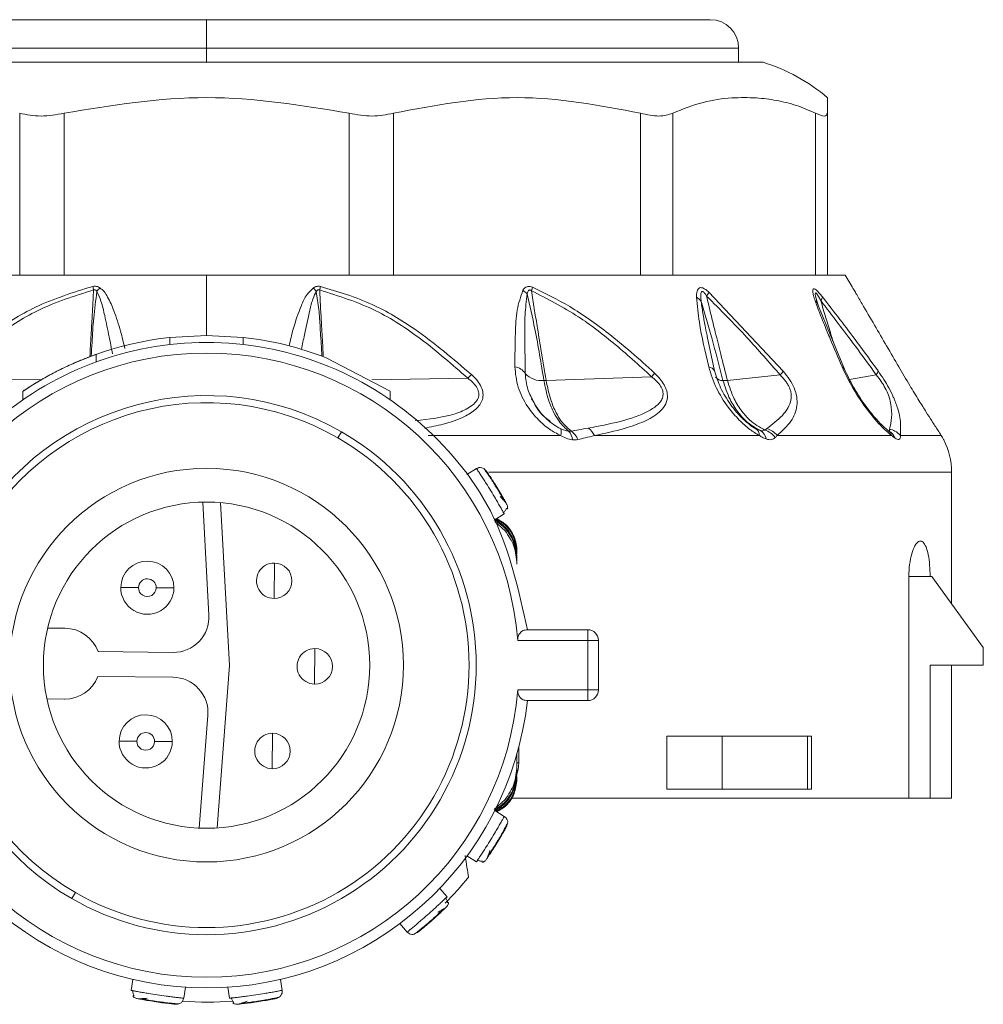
# Model space of a CAD drawing. Header units: millimetres. Extents: x -447 to 1924, y -61 to 422.
# Tile 2 of 57: x -431 to -404, y 153 to 180. Entities that reach past the tile are written whole.
import ezdxf

# ---------------------------------------------------------------- set-up
doc = ezdxf.new("R2010")
doc.units = ezdxf.units.MM

# ---------------------------------------------------------------- blocks, each defined once
blk = doc.blocks.new('Drawing View4')
at = {"color": 7, "linetype": 'Continuous', "lineweight": 18}
for p, q in [((-31.706, 2.201), (-17.506, 2.201)), ((-17.506, 2.201), (-17.506, 1.401)), ((-17.506, 2.201), (-3.306, 2.201)), ((-32.506, 1.401), (-17.506, 1.401)), ((-17.506, 1.001), (-17.506, 1.401)), ((-17.506, 1.401), (-2.506, 1.401)), ((-2.506, 1.001), (-2.506, 1.401)), ((-32.661, 1.001), (-1.816, 1.001)), ((-22.775, -4.999), (-22.775, -0.434)), ((-21.525, -4.999), (-21.525, -0.434)), ((-13.487, -4.999), (-13.487, -0.434)), ((-12.237, -4.999), (-12.237, -0.434)), ((-5.275, -4.999), (-5.275, -0.434)), ((-4.36, -4.999), (-4.36, -0.434)), ((-0.341, -4.999), (-0.341, -0.434)), ((-0.006, -4.999), (-0.006, -0.434)), ((-29.941, -4.999), (-22.559, -4.999)), ((-21.768, -4.999), (-22.559, -4.999)), ((-21.768, -4.999), (-17.506, -4.999)), ((-17.506, -4.999), (-13.244, -4.999)), ((-17.506, -4.999), (-17.506, -6.699)), ((-12.453, -4.999), (-13.244, -4.999)), ((-12.453, -4.999), (-5.071, -4.999)), ((-4.491, -4.999), (-5.071, -4.999)), ((-4.491, -4.999), (-0.23, -4.999)), ((-0.018, -4.999), (-0.23, -4.999)), ((-0.006, -4.999), (0.494, -4.999)), ((0.684, -5.315), (0.494, -4.999)), ((-3.346, -5.486), (-1.249, -7.713)), ((0.479, -7.654), (-0.303, -5.766)), ((-18.541, -6.757), (-17.506, -6.699)), ((-18.541, -6.958), (-18.541, -6.757)), ((-17.506, -6.699), (-16.471, -6.757)), ((-16.471, -6.958), (-16.471, -6.757)), ((-3.187, -7.696), (-3.393, -6.734)), ((-20.62, -7.448), (-20.62, -7.236)), ((-14.131, -7.333), (-12.331, -8.272)), ((-22.167, -7.951), (-24.868, -7.906)), ((-12.845, -7.951), (-10.143, -7.906)), ((-7.936, -7.973), (-4.961, -7.865)), ((-2.825, -7.968), (-1.337, -7.817)), ((0.622, -7.94), (1.371, -7.811)), ((-22.69, -8.52), (-22.69, -8.278)), ((-12.331, -8.513), (-12.331, -8.272)), ((-13.706, -9.417), (-13.806, -9.59)), ((-2.022, -9.333), (-2.16, -9.247)), ((-1.969, -9.36), (-1.979, -9.364)), ((1.776, -9.427), (1.716, -9.389)), ((-7.529, -9.524), (-11.255, -9.524)), ((-1.921, -9.524), (-6.569, -9.524)), ((1.806, -9.524), (-1.426, -9.524)), ((3.205, -9.524), (2.056, -9.524)), ((3.278, -9.649), (3.27, -9.633)), ((-9.897, -10.456), (-10.165, -10.621)), ((-9.687, -10.458), (-9.688, -10.456)), ((3.494, -10.553), (-9.553, -10.553)), ((3.494, -14.263), (3.494, -10.553)), ((-17.44, -14.585), (-17.614, -11.4)), ((-17.112, -11.416), (-16.862, -16.006)), ((-9.381, -11.9), (-9.113, -11.735)), ((-9.089, -12.209), (-9.382, -11.944)), ((-8.756, -12.784), (-8.756, -12.858)), ((-8.756, -12.969), (-8.756, -13.043)), ((-8.756, -13.043), (-8.756, -13.154)), ((-15.604, -14.119), (-15.593, -13.119)), ((2.293, -13.499), (2.293, -19.749)), ((2.293, -13.499), (2.89, -13.499)), ((2.94, -13.499), (2.89, -13.499)), ((4.39, -15.499), (2.94, -13.499)), ((-21.985, -14.952), (-21.495, -14.957)), ((-8.461, -14.999), (-6.761, -14.999)), ((-6.761, -14.999), (-6.761, -15.299)), ((-14.461, -16.531), (-14.451, -15.531)), ((-8.734, -15.299), (-6.761, -15.299)), ((-6.761, -16.699), (-6.761, -15.299)), ((-6.761, -15.299), (-6.461, -15.299)), ((-6.461, -16.699), (-6.461, -15.299)), ((4.39, -15.999), (4.39, -15.499)), ((-20.565, -15.617), (-18.449, -15.639)), ((-16.862, -16.006), (-17.209, -20.589)), ((4.39, -15.999), (2.89, -15.999)), ((2.89, -19.749), (2.89, -15.999)), ((3.494, -19.749), (3.494, -15.999)), ((-18.456, -16.339), (-20.573, -16.317)), ((-6.761, -16.699), (-8.734, -16.699)), ((-6.761, -16.699), (-6.761, -16.999)), ((-6.461, -16.699), (-6.761, -16.699)), ((-21.516, -16.957), (-22.006, -16.952)), ((-6.761, -16.999), (-8.461, -16.999)), ((-17.711, -20.594), (-17.47, -17.414)), ((-15.654, -18.919), (-15.644, -17.919)), ((-4.53, -17.999), (-4.53, -19.499)), ((-4.53, -17.999), (-2.967, -17.999)), ((-2.967, -17.999), (-2.967, -19.499)), ((-0.57, -17.999), (-2.967, -17.999)), ((-0.57, -19.499), (-0.57, -17.999)), ((-0.57, -17.999), (-0.455, -17.999)), ((-0.455, -19.499), (-0.455, -17.999)), ((-8.706, -18.749), (-8.706, -18.316)), ((-8.756, -18.844), (-8.756, -18.498)), ((-8.756, -18.498), (-8.756, -18.955)), ((-8.756, -18.749), (-8.706, -18.749)), ((-8.756, -19.029), (-8.756, -18.955)), ((-8.756, -19.214), (-8.756, -19.14)), ((-4.53, -19.499), (-2.967, -19.499)), ((-0.57, -19.499), (-2.967, -19.499)), ((-0.455, -19.499), (-0.57, -19.499)), ((-9.397, -20.069), (-9.084, -19.784)), ((-8.88, -19.749), (2.293, -19.749)), ((2.293, -19.749), (2.89, -19.749)), ((2.89, -19.749), (3.494, -19.749)), ((-9.113, -20.263), (-9.381, -20.098)), ((-9.019, -20.451), (-9.018, -20.448)), ((-10.165, -21.377), (-9.897, -21.542)), ((-21.306, -22.581), (-21.206, -22.408)), ((-10.726, -22.53), (-10.935, -22.294)), ((-12.058, -23.288), (-11.85, -23.524)), ((-19.588, -24.858), (-19.635, -25.169)), ((-15.377, -25.169), (-15.424, -24.858)), ((-18.151, -25.391), (-18.105, -25.079)), ((-16.907, -25.079), (-16.861, -25.391)), ((-15.461, -25.362), (-15.458, -25.361)), ((-18.287, -25.55), (-18.285, -25.551))]:
    blk.add_line(p, q, dxfattribs=at)
at = {"color": 7, "linetype": 'Continuous', "lineweight": 18, "flags": 128}
for points in [[(-0.277, -5.821), (-0.34, -5.596), (-0.349, -5.537), (-0.344, -5.501), (-0.338, -5.498), (-0.328, -5.502), (-0.317, -5.512), (-0.303, -5.529), (-0.255, -5.604), (-0.191, -5.721), (-0.191, -5.721)], [(-3.186, -7.697), (-3.178, -7.716), (-3.175, -7.725)], [(-19.426, -13.812), (-19.524, -13.811), (-19.617, -13.81), (-19.704, -13.809), (-19.78, -13.808), (-19.842, -13.807), (-19.888, -13.807), (-19.916, -13.806), (-19.926, -13.806)], [(-18.926, -13.817), (-18.828, -13.818), (-18.735, -13.819), (-18.648, -13.82), (-18.572, -13.821), (-18.51, -13.821), (-18.464, -13.822), (-18.436, -13.822), (-18.426, -13.822)], [(-19.472, -18.145), (-19.569, -18.144), (-19.663, -18.143), (-19.749, -18.142), (-19.825, -18.142), (-19.887, -18.141), (-19.934, -18.141), (-19.962, -18.14), (-19.972, -18.14)], [(-18.972, -18.151), (-18.874, -18.152), (-18.78, -18.153), (-18.694, -18.154), (-18.618, -18.154), (-18.556, -18.155), (-18.51, -18.156), (-18.481, -18.156), (-18.472, -18.156)], [(-8.759, -19.07), (-8.725, -18.944), (-8.706, -18.749)]]:
    blk.add_lwpolyline(points, dxfattribs=at)
at = {"color": 7, "linetype": 'Continuous', "lineweight": 18}
for radius in [5.55, 4.6]:
    blk.add_circle((-17.506, -15.999), radius, dxfattribs=at)
for centre, radius, start, end in [((-3.306, 1.401), 0.8, 0, 90), ((-3.343, -3.917), 5.15, 49.5183, 72.7451), ((-13.114, -3.919), 7.726, 190.4457, 191.199), ((-19.711, -6.096), 1.091, 137.4852, 144.4164), ((-15.301, -6.096), 1.091, 35.5839, 42.5146), ((-21.898, -3.918), 7.728, 348.8011, 349.5542), ((-9.002, -6.014), 0.716, 42.1041, 54.997), ((-9.512, -5.09), 1.218, 343.2269, 348.1023), ((-4.074, -5.114), 0.817, 324.312, 332.9367), ((-3.873, -5.962), 0.381, 35.3627, 62.4573), ((-0.449, -5.883), 0.183, 9.6755, 56.8985), ((-0.417, -5.564), 0.276, 325.3525, 350.0463), ((-17.506, -15.999), 9.3, 96.392, 123.8803), ((-17.506, -15.999), 9.3, 68.7239, 83.6126), ((-17.506, -15.999), 8.8, 4.5625, 175.4375), ((-8.868, -7.995), 0.41, 32.3293, 82.7621), ((-7.443, -5.684), 3.304, 318.6958, 320.9747), ((-3.394, -7.833), 0.248, 33.0284, 79.616), ((-2.039, -7.145), 0.972, 316.2502, 324.2975), ((0.375, -7.694), 0.111, 21.7224, 71.6903), ((1.183, -7.652), 0.246, 319.7706, 348.2769), ((-8.347, -9.712), 2.547, 131.5813, 134.8588), ((-8.064, -7.355), 0.622, 222.5894, 276.1157), ((-2.963, -7.725), 0.247, 217.6379, 273.5303), ((-17.506, -15.999), 7.6, 60, 240), ((-17.506, -15.999), 7.4, 60, 240), ((-17.506, -15.999), 7.6, 240, 60), ((-7.8, -9.417), 0.292, 338.5722, 16.7228), ((-7.58, -9.675), 0.392, 4.5888, 44.8043), ((-7.491, -9.794), 0.476, 19.1614, 56.6876), ((-7, -9.72), 0.473, 24.4313, 58.458), ((-2.123, -9.509), 0.203, 355.746, 60.047), ((-2.058, -9.673), 0.33, 9.2768, 60.3932), ((-1.932, -9.907), 0.56, 35.462, 73.3226), ((-1.869, -9.868), 0.562, 37.8002, 73.6245), ((1.523, -9.615), 0.298, 17.8912, 49.3711), ((1.552, -9.726), 0.373, 19.884, 63.1716), ((-17.506, -15.999), 7.4, 240, 60), ((1.494, -10.553), 2, 0, 26.8824), ((-19.176, -13.814), 0.75, 359.3969, 179.3969), ((-15.599, -13.619), 0.5, 89.3969, 269.3969), ((-15.599, -13.619), 0.5, 269.3969, 89.3969), ((-19.176, -13.814), 0.25, 359.3969, 179.3969), ((-19.176, -13.814), 0.75, 179.3969, 359.3969), ((-19.176, -13.814), 0.25, 179.3969, 359.3969), ((-18.439, -14.639), 1, 269.3969, 3.1252), ((-21.506, -15.957), 1, 19.8842, 89.3969), ((-6.761, -15.299), 0.3, 0, 90), ((-14.456, -16.031), 0.5, 89.3969, 269.3969), ((-14.456, -16.031), 0.5, 269.3969, 89.3969), ((-21.506, -15.957), 1, 269.3969, 338.9096), ((-18.467, -17.339), 1, 355.6686, 89.3969), ((-17.506, -15.999), 8.8, 184.5625, 355.4375), ((-6.761, -16.699), 0.3, 270, 0), ((-17.506, -15.999), 9.1, 186.309, 353.691), ((-19.222, -18.148), 0.75, 359.3969, 179.3969), ((-19.222, -18.148), 0.25, 359.3969, 179.3969), ((-15.649, -18.419), 0.5, 89.3969, 269.3969), ((-15.649, -18.419), 0.5, 269.3969, 89.3969), ((-19.222, -18.148), 0.75, 179.3969, 359.3969), ((-19.222, -18.148), 0.25, 179.3969, 359.3969), ((-17.506, -15.999), 9.5, 315.0528, 320.9984), ((-17.506, -15.999), 9.5, 265.9818, 274.3584)]:
    blk.add_arc(centre, radius, start, end, dxfattribs=at)
for points, knots in [([(-13.487, -0.434), (-14.826, -0.214), (-17.506, 0.224), (-20.185, -0.214), (-21.525, -0.434)], [0, 0, 0, 0, 0.499933, 1, 1, 1, 1]), ([(-5.275, -0.434), (-6.434, -0.214), (-8.755, 0.224), (-11.075, -0.214), (-12.237, -0.434)], [0, 0, 0, 0, 0.499632, 1, 1, 1, 1]), ([(-0.341, -0.434), (-0.52, -0.356), (-0.883, -0.199), (-1.44, -0.067), (-2.047, 0.01), (-2.737, 0.007), (-3.527, -0.097), (-4.076, -0.319), (-4.36, -0.434)], [0, 0, 0, 0, 0.135419, 0.274991, 0.415244, 0.585607, 0.785782, 1, 1, 1, 1]), ([(-0.006, -0.007), (-0.006, -0.005), (-0.006, 0.002), (-0.006, -0.101), (-0.006, -0.32), (-0.006, -0.434)], [0, 0, 0, 0, 0.171076, 0.571477, 1, 1, 1, 1]), ([(-24.975, -7.807), (-24.514, -7.413), (-23.689, -6.707), (-22.277, -5.801), (-21.263, -5.489), (-20.713, -5.319)], [0, 0, 0, 0, 0.366467, 0.656613, 1, 1, 1, 1]), ([(-24.868, -7.906), (-24.417, -7.513), (-23.608, -6.809), (-22.226, -5.903), (-21.232, -5.589), (-20.694, -5.419)], [0, 0, 0, 0, 0.368099, 0.658336, 1, 1, 1, 1]), ([(-20.797, -7.301), (-20.785, -7.097), (-20.763, -6.718), (-20.734, -6.188), (-20.71, -5.765), (-20.698, -5.517), (-20.694, -5.419)], [0, 0, 0, 0, 0.324998, 0.604377, 0.844633, 1, 1, 1, 1]), ([(-20.758, -7.286), (-20.75, -7.159), (-20.728, -6.802), (-20.696, -6.193), (-20.632, -5.712), (-20.598, -5.461)], [0, 0, 0, 0, 0.20978, 0.587187, 1, 1, 1, 1]), ([(-20.713, -5.319), (-20.697, -5.317), (-20.662, -5.312), (-20.591, -5.318), (-20.545, -5.343), (-20.515, -5.359)], [0, 0, 0, 0, 0.222827, 0.488483, 1, 1, 1, 1]), ([(-20.694, -5.419), (-20.689, -5.417), (-20.678, -5.414), (-20.661, -5.413), (-20.64, -5.42), (-20.618, -5.436), (-20.605, -5.452), (-20.598, -5.461)], [0, 0, 0, 0, 0.132574, 0.271467, 0.437835, 0.686828, 1, 1, 1, 1]), ([(-20.598, -5.461), (-20.557, -5.552), (-20.458, -5.772), (-20.366, -6.208), (-20.256, -6.701), (-20.19, -7.059), (-20.161, -7.217)], [0, 0, 0, 0, 0.162514, 0.393457, 0.730011, 1, 1, 1, 1]), ([(-20.515, -5.359), (-20.474, -5.393), (-20.384, -5.469), (-20.249, -5.689), (-20.089, -6.06), (-19.934, -6.548), (-19.849, -6.907), (-19.81, -7.07)], [0, 0, 0, 0, 0.082219, 0.179526, 0.407873, 0.730876, 1, 1, 1, 1]), ([(-15.182, -6.996), (-15.145, -6.838), (-15.053, -6.452), (-14.885, -5.97), (-14.71, -5.565), (-14.56, -5.42), (-14.496, -5.359)], [0, 0, 0, 0, 0.271172, 0.663185, 0.858681, 1, 1, 1, 1]), ([(-14.827, -7.095), (-14.802, -6.957), (-14.733, -6.59), (-14.625, -6.112), (-14.528, -5.697), (-14.446, -5.528), (-14.413, -5.461)], [0, 0, 0, 0, 0.251722, 0.67041, 0.870782, 1, 1, 1, 1]), ([(-14.496, -5.359), (-14.465, -5.342), (-14.421, -5.319), (-14.35, -5.312), (-14.317, -5.317), (-14.299, -5.319)], [0, 0, 0, 0, 0.527893, 0.749645, 1, 1, 1, 1]), ([(-14.413, -5.461), (-14.406, -5.452), (-14.394, -5.436), (-14.372, -5.42), (-14.352, -5.414), (-14.335, -5.413), (-14.324, -5.417), (-14.318, -5.419)], [0, 0, 0, 0, 0.312066, 0.577689, 0.709478, 0.846396, 1, 1, 1, 1]), ([(-14.413, -5.461), (-14.387, -5.63), (-14.334, -5.969), (-14.304, -6.511), (-14.274, -6.951), (-14.257, -7.22), (-14.253, -7.287)], [0, 0, 0, 0, 0.2774802, 0.5571743, 0.8903511, 1, 1, 1, 1]), ([(-14.318, -5.419), (-13.779, -5.59), (-12.762, -5.912), (-11.383, -6.824), (-10.577, -7.528), (-10.143, -7.906)], [0, 0, 0, 0, 0.342559, 0.646235, 1, 1, 1, 1]), ([(-14.318, -5.419), (-14.309, -5.603), (-14.292, -5.942), (-14.261, -6.488), (-14.236, -6.932), (-14.22, -7.221), (-14.215, -7.301)], [0, 0, 0, 0, 0.292224, 0.54043, 0.87134, 1, 1, 1, 1]), ([(-14.299, -5.319), (-13.804, -5.467), (-12.862, -5.749), (-11.428, -6.623), (-10.557, -7.364), (-10.037, -7.807)], [0, 0, 0, 0, 0.308412, 0.587789, 1, 1, 1, 1]), ([(-8.817, -7.588), (-8.813, -7.27), (-8.807, -6.732), (-8.778, -5.99), (-8.652, -5.611), (-8.591, -5.427)], [0, 0, 0, 0, 0.427707, 0.722359, 1, 1, 1, 1]), ([(-8.591, -5.427), (-8.574, -5.403), (-8.542, -5.361), (-8.484, -5.328), (-8.43, -5.318), (-8.378, -5.32), (-8.34, -5.334), (-8.32, -5.341)], [0, 0, 0, 0, 0.303841, 0.543349, 0.671179, 0.821746, 1, 1, 1, 1]), ([(-8.522, -7.776), (-8.527, -7.449), (-8.535, -6.9), (-8.539, -6.146), (-8.493, -5.73), (-8.47, -5.533)], [0, 0, 0, 0, 0.4373839, 0.7346037, 1, 1, 1, 1]), ([(-8.47, -5.533), (-8.465, -5.512), (-8.456, -5.476), (-8.434, -5.44), (-8.413, -5.424), (-8.397, -5.419), (-8.38, -5.421), (-8.362, -5.429), (-8.351, -5.437), (-8.345, -5.442)], [0, 0, 0, 0, 0.336697, 0.565233, 0.658713, 0.752306, 0.821694, 0.902667, 1, 1, 1, 1]), ([(-8.47, -5.533), (-8.394, -5.863), (-8.205, -6.677), (-8.075, -7.49), (-7.998, -7.973)], [0, 0, 0, 0, 0.404874, 1, 1, 1, 1]), ([(-8.345, -5.442), (-8.32, -5.61), (-8.27, -5.939), (-8.18, -6.488), (-8.07, -7.163), (-7.985, -7.678), (-7.936, -7.973)], [0, 0, 0, 0, 0.1994012, 0.3895888, 0.6507497, 1, 1, 1, 1]), ([(-8.345, -5.442), (-7.898, -5.672), (-7.097, -6.085), (-5.981, -6.937), (-5.322, -7.537), (-4.961, -7.865)], [0, 0, 0, 0, 0.364986, 0.653176, 1, 1, 1, 1]), ([(-8.32, -5.341), (-7.965, -5.514), (-7.217, -5.879), (-6.305, -6.538), (-5.516, -7.18), (-5.094, -7.566), (-4.877, -7.765)], [0, 0, 0, 0, 0.283427, 0.598157, 0.79281, 1, 1, 1, 1]), ([(-3.697, -5.624), (-3.696, -5.583), (-3.694, -5.51), (-3.672, -5.425), (-3.636, -5.373), (-3.586, -5.349), (-3.517, -5.359), (-3.431, -5.409), (-3.375, -5.459), (-3.346, -5.486)], [0, 0, 0, 0, 0.202674, 0.363901, 0.493169, 0.594446, 0.716905, 0.852714, 1, 1, 1, 1]), ([(-3.562, -5.741), (-3.567, -5.696), (-3.576, -5.619), (-3.574, -5.527), (-3.56, -5.476), (-3.538, -5.461), (-3.522, -5.463), (-3.503, -5.471), (-3.48, -5.492), (-3.447, -5.533), (-3.425, -5.568), (-3.41, -5.591)], [0, 0, 0, 0, 0.274116, 0.463194, 0.592982, 0.653123, 0.685144, 0.720858, 0.783468, 0.856593, 1, 1, 1, 1]), ([(-0.349, -5.729), (-0.366, -5.677), (-0.397, -5.583), (-0.421, -5.467), (-0.418, -5.395), (-0.381, -5.377), (-0.318, -5.417), (-0.236, -5.5), (-0.178, -5.573), (-0.146, -5.612)], [0, 0, 0, 0, 0.195281, 0.351729, 0.494735, 0.605844, 0.71819, 0.84666, 1, 1, 1, 1]), ([(0.684, -5.315), (0.684, -5.315), (0.684, -5.316), (0.731, -5.395), (0.828, -5.561), (1.027, -5.902), (1.43, -6.592), (1.78, -7.195), (2.009, -7.588)], [0, 0, 0, 0, 0.01856, 0.08035, 0.139672, 0.271094, 0.523902, 1, 1, 1, 1]), ([(-3.349, -7.588), (-3.45, -7.164), (-3.61, -6.49), (-3.673, -5.858), (-3.697, -5.624)], [0, 0, 0, 0, 0.629625, 1, 1, 1, 1]), ([(-3.562, -5.741), (-3.461, -6.085), (-3.242, -6.831), (-3.051, -7.572), (-2.948, -7.971)], [0, 0, 0, 0, 0.460533, 1, 1, 1, 1]), ([(-3.383, -6.781), (-3.403, -6.681), (-3.447, -6.461), (-3.511, -6.114), (-3.545, -5.868), (-3.562, -5.741)], [0, 0, 0, 0, 0.287712, 0.634105, 1, 1, 1, 1]), ([(-3.41, -5.591), (-3.371, -5.76), (-3.292, -6.101), (-3.156, -6.647), (-3, -7.27), (-2.886, -7.722), (-2.825, -7.968)], [0, 0, 0, 0, 0.2134593, 0.4293792, 0.6901911, 1, 1, 1, 1]), ([(-3.41, -5.591), (-3.026, -5.976), (-2.313, -6.692), (-1.645, -7.462), (-1.337, -7.817)], [0, 0, 0, 0, 0.53826, 1, 1, 1, 1]), ([(0.41, -7.588), (0.296, -7.322), (0.125, -6.925), (-0.083, -6.422), (-0.227, -6.064), (-0.307, -5.843), (-0.349, -5.729)], [0, 0, 0, 0, 0.420929, 0.628617, 0.808166, 1, 1, 1, 1]), ([(-0.282, -5.807), (-0.288, -5.787), (-0.3, -5.749), (-0.31, -5.714), (-0.314, -5.697)], [0, 0, 0, 0, 0.5132869, 1, 1, 1, 1]), ([(-0.282, -5.807), (-0.288, -5.787), (-0.3, -5.749), (-0.31, -5.714), (-0.314, -5.697)], [0, 0, 0, 0, 0.513285, 1, 1, 1, 1]), ([(-0.191, -5.721), (0.136, -6.147), (0.664, -6.833), (1.176, -7.542), (1.371, -7.811)], [0, 0, 0, 0, 0.619883, 1, 1, 1, 1]), ([(-0.191, -5.721), (-0.144, -5.882), (-0.05, -6.202), (0.068, -6.586), (0.137, -6.811), (0.157, -6.876)], [0, 0, 0, 0, 0.416733, 0.829511, 1, 1, 1, 1]), ([(-0.146, -5.612), (0.183, -6.037), (0.714, -6.723), (1.229, -7.433), (1.424, -7.702)], [0, 0, 0, 0, 0.620107, 1, 1, 1, 1]), ([(-22.69, -8.278), (-22.686, -8.275), (-22.678, -8.27), (-22.593, -8.213), (-22.401, -8.089), (-22.072, -7.893), (-21.681, -7.684), (-21.277, -7.494), (-20.979, -7.371), (-20.799, -7.301), (-20.698, -7.264), (-20.632, -7.24), (-20.624, -7.237), (-20.62, -7.236)], [0, 0, 0, 0, 0.060058, 0.121373, 0.242824, 0.369606, 0.499838, 0.629592, 0.754948, 0.816741, 0.877799, 0.939002, 1, 1, 1, 1]), ([(-7.529, -9.524), (-7.633, -9.469), (-7.858, -9.352), (-8.176, -9.071), (-8.497, -8.674), (-8.759, -8.157), (-8.797, -7.779), (-8.817, -7.588)], [0, 0, 0, 0, 0.137707, 0.297654, 0.485766, 0.740451, 1, 1, 1, 1]), ([(-4.877, -7.765), (-4.823, -7.818), (-4.72, -7.921), (-4.6, -8.094), (-4.525, -8.273), (-4.494, -8.583), (-4.729, -8.895), (-5.176, -9.143), (-5.788, -9.357), (-6.282, -9.462), (-6.569, -9.524)], [0, 0, 0, 0, 0.054232, 0.103303, 0.150337, 0.200897, 0.369635, 0.542742, 0.734318, 1, 1, 1, 1]), ([(-1.921, -9.524), (-2.012, -9.47), (-2.207, -9.354), (-2.511, -9.077), (-2.844, -8.688), (-3.169, -8.17), (-3.288, -7.787), (-3.349, -7.588)], [0, 0, 0, 0, 0.136663, 0.294577, 0.479617, 0.72985, 1, 1, 1, 1]), ([(-1.961, -9.377), (-2.032, -9.334), (-2.175, -9.246), (-2.448, -9.006), (-2.751, -8.653), (-3.037, -8.178), (-3.137, -7.857), (-3.187, -7.696)], [0, 0, 0, 0, 0.121266, 0.245154, 0.495302, 0.747134, 1, 1, 1, 1]), ([(-1.249, -7.713), (-1.187, -7.789), (-1.067, -7.937), (-0.93, -8.193), (-0.856, -8.45), (-0.854, -8.795), (-1.031, -9.172), (-1.284, -9.397), (-1.426, -9.524)], [0, 0, 0, 0, 0.0942, 0.182499, 0.278775, 0.389657, 0.657979, 1, 1, 1, 1]), ([(1.806, -9.524), (1.702, -9.435), (1.467, -9.236), (1.059, -8.733), (0.677, -8.153), (0.493, -7.764), (0.41, -7.588)], [0, 0, 0, 0, 0.2091723, 0.4692564, 0.7606952, 1, 1, 1, 1]), ([(1.735, -9.405), (1.679, -9.359), (1.565, -9.267), (1.326, -9.017), (1.034, -8.65), (0.716, -8.156), (0.558, -7.821), (0.478, -7.653)], [0, 0, 0, 0, 0.122649, 0.246669, 0.495921, 0.746921, 1, 1, 1, 1]), ([(1.424, -7.702), (1.479, -7.781), (1.586, -7.934), (1.736, -8.191), (1.842, -8.4), (1.882, -8.509), (1.895, -8.543)], [0, 0, 0, 0, 0.283852, 0.558242, 0.860394, 1, 1, 1, 1]), ([(2.009, -7.588), (2.111, -7.763), (2.297, -8.079), (2.563, -8.515), (2.772, -8.85), (2.953, -9.133), (3.103, -9.367), (3.174, -9.476), (3.205, -9.524)], [0, 0, 0, 0, 0.237372, 0.431825, 0.589432, 0.718601, 0.877817, 1, 1, 1, 1]), ([(-10.143, -7.906), (-10.087, -7.952), (-9.984, -8.035), (-9.872, -8.182), (-9.82, -8.334), (-9.846, -8.483), (-9.942, -8.617), (-10.154, -8.776), (-10.684, -9.005), (-11.237, -9.063), (-11.625, -9.104)], [0, 0, 0, 0, 0.074945, 0.137868, 0.196171, 0.254679, 0.322607, 0.404654, 0.581372, 1, 1, 1, 1]), ([(-10.037, -7.807), (-9.979, -7.863), (-9.87, -7.971), (-9.755, -8.153), (-9.702, -8.338), (-9.728, -8.57), (-9.912, -8.806), (-10.296, -9.034), (-10.788, -9.206), (-11.184, -9.282), (-11.361, -9.316)], [0, 0, 0, 0, 0.079847, 0.151021, 0.21754, 0.287407, 0.422485, 0.572903, 0.809096, 1, 1, 1, 1]), ([(-8.272, -8.601), (-8.339, -8.477), (-8.484, -8.207), (-8.509, -7.927), (-8.522, -7.776)], [0, 0, 0, 0, 0.460908, 1, 1, 1, 1]), ([(-7.998, -7.973), (-7.958, -8.163), (-7.887, -8.497), (-7.728, -8.869), (-7.541, -9.185), (-7.394, -9.317), (-7.302, -9.399)], [0, 0, 0, 0, 0.294643, 0.521096, 0.701932, 1, 1, 1, 1]), ([(-7.998, -7.973), (-7.987, -7.973), (-7.966, -7.974), (-7.945, -7.973), (-7.936, -7.973)], [0, 0, 0, 0, 0.559976, 1, 1, 1, 1]), ([(-7.936, -7.973), (-7.896, -8.161), (-7.826, -8.495), (-7.667, -8.866), (-7.479, -9.182), (-7.326, -9.314), (-7.23, -9.397)], [0, 0, 0, 0, 0.294538, 0.521008, 0.701872, 1, 1, 1, 1]), ([(-4.961, -7.865), (-4.91, -7.907), (-4.815, -7.985), (-4.703, -8.123), (-4.637, -8.268), (-4.632, -8.409), (-4.682, -8.538), (-4.81, -8.689), (-5.404, -9.066), (-6.138, -9.202), (-6.752, -9.316)], [0, 0, 0, 0, 0.051613, 0.09536, 0.137319, 0.180165, 0.228028, 0.285272, 0.402314, 1, 1, 1, 1]), ([(-2.948, -7.971), (-2.928, -7.972), (-2.891, -7.973), (-2.845, -7.969), (-2.825, -7.968)], [0, 0, 0, 0, 0.559847, 1, 1, 1, 1]), ([(-2.948, -7.971), (-2.889, -8.154), (-2.784, -8.48), (-2.549, -8.847), (-2.266, -9.169), (-2.038, -9.302), (-1.895, -9.386)], [0, 0, 0, 0, 0.287161, 0.511571, 0.692984, 1, 1, 1, 1]), ([(-2.825, -7.968), (-2.768, -8.147), (-2.666, -8.467), (-2.433, -8.829), (-2.154, -9.149), (-1.919, -9.285), (-1.772, -9.37)], [0, 0, 0, 0, 0.28629, 0.510661, 0.69222, 1, 1, 1, 1]), ([(-1.337, -7.817), (-1.28, -7.876), (-1.198, -7.961), (-1.114, -8.091), (-1.067, -8.187), (-1.036, -8.285), (-1.016, -8.426), (-1.059, -8.687), (-1.29, -9.007), (-1.558, -9.212), (-1.711, -9.329)], [0, 0, 0, 0, 0.088148, 0.127362, 0.165638, 0.20809, 0.253003, 0.357761, 0.633199, 1, 1, 1, 1]), ([(1.371, -7.811), (1.419, -7.872), (1.512, -7.987), (1.637, -8.194), (1.73, -8.409), (1.85, -8.88), (1.794, -9.134), (1.747, -9.345)], [0, 0, 0, 0, 0.097572, 0.186101, 0.286324, 0.407959, 1, 1, 1, 1]), ([(-8.342, -8.486), (-8.232, -8.683), (-8.088, -8.938), (-7.863, -9.088), (-7.812, -9.122)], [0, 0, 0, 0, 0.771732, 1, 1, 1, 1]), ([(-7.901, -9.07), (-7.909, -9.064), (-8.049, -8.95), (-8.187, -8.788), (-8.262, -8.622), (-8.272, -8.601)], [0, 0, 0, 0, 0.045468, 0.878215, 1, 1, 1, 1]), ([(1.895, -8.543), (1.916, -8.596), (2.019, -8.855), (2.069, -9.179), (2.06, -9.414), (2.056, -9.524)], [0, 0, 0, 0, 0.118925, 0.586309, 1, 1, 1, 1]), ([(-7.521, -9.333), (-7.592, -9.295), (-7.73, -9.222), (-7.845, -9.119), (-7.901, -9.07)], [0, 0, 0, 0, 0.517972, 1, 1, 1, 1]), ([(-7.302, -9.399), (-7.34, -9.393), (-7.414, -9.38), (-7.486, -9.348), (-7.521, -9.333)], [0, 0, 0, 0, 0.523137, 1, 1, 1, 1]), ([(-7.23, -9.397), (-7.243, -9.399), (-7.265, -9.402), (-7.291, -9.4), (-7.302, -9.399)], [0, 0, 0, 0, 0.560007, 1, 1, 1, 1]), ([(-6.752, -9.316), (-6.84, -9.332), (-6.997, -9.36), (-7.158, -9.385), (-7.23, -9.397)], [0, 0, 0, 0, 0.554562, 1, 1, 1, 1]), ([(-1.895, -9.386), (-1.919, -9.378), (-1.96, -9.364), (-2.004, -9.343), (-2.022, -9.333)], [0, 0, 0, 0, 0.574767, 1, 1, 1, 1]), ([(-1.772, -9.37), (-1.787, -9.382), (-1.815, -9.404), (-1.87, -9.392), (-1.895, -9.386)], [0, 0, 0, 0, 0.541687, 1, 1, 1, 1]), ([(-1.711, -9.329), (-1.722, -9.337), (-1.742, -9.351), (-1.762, -9.364), (-1.772, -9.37)], [0, 0, 0, 0, 0.557314, 1, 1, 1, 1]), ([(1.747, -9.345), (1.75, -9.355), (1.755, -9.376), (1.745, -9.392), (1.73, -9.39), (1.723, -9.39)], [0, 0, 0, 0, 0.381512, 0.751212, 1, 1, 1, 1]), ([(2.056, -9.524), (2.008, -9.477), (1.922, -9.392), (1.801, -9.359), (1.747, -9.345)], [0, 0, 0, 0, 0.559299, 1, 1, 1, 1]), ([(-7.189, -9.644), (-7.25, -9.632), (-7.365, -9.609), (-7.476, -9.551), (-7.529, -9.524)], [0, 0, 0, 0, 0.530896, 1, 1, 1, 1]), ([(-7.042, -9.638), (-7.069, -9.642), (-7.116, -9.65), (-7.167, -9.646), (-7.189, -9.644)], [0, 0, 0, 0, 0.560194, 1, 1, 1, 1]), ([(-6.569, -9.524), (-6.655, -9.546), (-6.81, -9.586), (-6.97, -9.622), (-7.042, -9.638)], [0, 0, 0, 0, 0.555292, 1, 1, 1, 1]), ([(-1.732, -9.62), (-1.768, -9.605), (-1.83, -9.58), (-1.894, -9.54), (-1.921, -9.524)], [0, 0, 0, 0, 0.579744, 1, 1, 1, 1]), ([(-1.476, -9.582), (-1.508, -9.606), (-1.557, -9.642), (-1.652, -9.644), (-1.705, -9.628), (-1.732, -9.62)], [0, 0, 0, 0, 0.4821932, 0.7402634, 1, 1, 1, 1]), ([(-1.426, -9.524), (-1.435, -9.535), (-1.451, -9.554), (-1.468, -9.573), (-1.476, -9.582)], [0, 0, 0, 0, 0.558376, 1, 1, 1, 1]), ([(1.903, -9.599), (1.886, -9.587), (1.855, -9.565), (1.821, -9.536), (1.806, -9.524)], [0, 0, 0, 0, 0.55931, 1, 1, 1, 1]), ([(2.056, -9.524), (2.055, -9.551), (2.055, -9.604), (2.019, -9.638), (1.969, -9.637), (1.925, -9.612), (1.903, -9.599)], [0, 0, 0, 0, 0.273675, 0.544486, 0.766897, 1, 1, 1, 1]), ([(3.205, -9.524), (3.228, -9.562), (3.27, -9.632), (3.275, -9.643), (3.278, -9.649)], [0, 0, 0, 0, 0.54913, 1, 1, 1, 1]), ([(3.234, -9.574), (3.232, -9.568), (3.229, -9.563), (3.223, -9.554), (3.222, -9.554)], [0, 0, 0, 0, 0.902067, 1, 1, 1, 1]), ([(-9.897, -10.456), (-9.892, -10.463), (-9.884, -10.474), (-9.836, -10.547), (-9.778, -10.635), (-9.704, -10.749), (-9.608, -10.899), (-9.49, -11.087), (-9.376, -11.278), (-9.286, -11.431), (-9.219, -11.547), (-9.169, -11.635), (-9.15, -11.669), (-9.142, -11.683)], [0, 0, 0, 0, 0.123193, 0.19963, 0.285796, 0.371935, 0.448355, 0.571553, 0.694747, 0.771169, 0.857312, 0.943534, 1, 1, 1, 1]), ([(-9.416, -10.859), (-9.432, -10.834), (-9.481, -10.757), (-9.555, -10.646), (-9.628, -10.54), (-9.678, -10.47), (-9.685, -10.461), (-9.688, -10.456)], [0, 0, 0, 0, 0.108658, 0.332006, 0.554933, 0.777468, 1, 1, 1, 1]), ([(-9.628, -10.513), (-9.623, -10.52), (-9.613, -10.534), (-9.54, -10.641), (-9.437, -10.796), (-9.32, -10.983), (-9.207, -11.172), (-9.115, -11.333), (-9.053, -11.448), (-9.045, -11.463), (-9.041, -11.47)], [0, 0, 0, 0, 0.123327, 0.248039, 0.373729, 0.500052, 0.626334, 0.751958, 0.876621, 1, 1, 1, 1]), ([(-9.107, -11.378), (-9.131, -11.336), (-9.177, -11.252), (-9.268, -11.098), (-9.35, -10.962), (-9.4, -10.885), (-9.416, -10.859)], [0, 0, 0, 0, 0.283378, 0.567938, 0.853248, 1, 1, 1, 1]), ([(-9.062, -11.431), (-9.065, -11.427), (-9.072, -11.417), (-9.105, -11.379), (-9.157, -11.323), (-9.207, -11.271), (-9.233, -11.245)], [0, 0, 0, 0, 0.227906, 0.471042, 0.728935, 1, 1, 1, 1]), ([(-9.151, -11.691), (-9.14, -11.685), (-9.119, -11.672), (-9.09, -11.645), (-9.066, -11.612), (-9.056, -11.588), (-9.051, -11.575)], [0, 0, 0, 0, 0.232664, 0.479578, 0.736996, 1, 1, 1, 1]), ([(-9.049, -11.589), (-9.041, -11.591), (-9.022, -11.596), (-9.019, -11.578), (-9.017, -11.568)], [0, 0, 0, 0, 0.4434447, 1, 1, 1, 1]), ([(-9.041, -11.47), (-9.03, -11.494), (-9.015, -11.526), (-9.02, -11.559), (-9.021, -11.568)], [0, 0, 0, 0, 0.7445897, 1, 1, 1, 1]), ([(-8.756, -12.969), (-8.774, -12.81), (-8.809, -12.497), (-9.053, -12.101), (-9.293, -11.942), (-9.404, -11.868)], [0, 0, 0, 0, 0.357798, 0.70179, 1, 1, 1, 1]), ([(-8.756, -13.043), (-8.773, -12.882), (-8.807, -12.562), (-9.044, -12.15), (-9.285, -11.977), (-9.395, -11.899)], [0, 0, 0, 0, 0.352971, 0.704788, 1, 1, 1, 1]), ([(-8.756, -12.858), (-8.772, -12.709), (-8.803, -12.412), (-9.039, -12.06), (-9.257, -11.932), (-9.347, -11.879)], [0, 0, 0, 0, 0.370547, 0.740637, 1, 1, 1, 1]), ([(-9.327, -11.866), (-9.233, -11.92), (-9.023, -12.041), (-8.853, -12.314), (-8.768, -12.575), (-8.76, -12.714), (-8.756, -12.784)], [0, 0, 0, 0, 0.281088, 0.63342, 0.815104, 1, 1, 1, 1]), ([(-9.142, -11.683), (-9.139, -11.688), (-9.118, -11.726), (-9.115, -11.731), (-9.113, -11.735)], [0, 0, 0, 0, 0.139679, 1, 1, 1, 1]), ([(-8.756, -13.154), (-8.772, -12.979), (-8.802, -12.635), (-8.995, -12.349), (-9.089, -12.209)], [0, 0, 0, 0, 0.510429, 1, 1, 1, 1]), ([(2.89, -13.499), (2.888, -13.389), (2.882, -13.169), (2.842, -12.876), (2.778, -12.649), (2.693, -12.512), (2.593, -12.483), (2.487, -12.573), (2.39, -12.777), (2.32, -13.068), (2.295, -13.326), (2.293, -13.469), (2.293, -13.499)], [0, 0, 0, 0, 0.102692, 0.205345, 0.309125, 0.415784, 0.526123, 0.639705, 0.754182, 0.86573, 0.971495, 1, 1, 1, 1]), ([(-8.734, -15.299), (-8.734, -15.28), (-8.735, -15.242), (-8.723, -15.187), (-8.702, -15.136), (-8.658, -15.073), (-8.578, -15.012), (-8.502, -15.004), (-8.461, -14.999)], [0, 0, 0, 0, 0.099778, 0.201327, 0.310031, 0.425806, 0.688171, 1, 1, 1, 1]), ([(-8.461, -16.999), (-8.502, -16.994), (-8.578, -16.986), (-8.659, -16.925), (-8.703, -16.861), (-8.724, -16.809), (-8.735, -16.754), (-8.734, -16.717), (-8.734, -16.699)], [0, 0, 0, 0, 0.312144, 0.57468, 0.692214, 0.802718, 0.902281, 1, 1, 1, 1]), ([(-9.084, -19.784), (-8.991, -19.644), (-8.801, -19.359), (-8.771, -19.018), (-8.756, -18.844)], [0, 0, 0, 0, 0.489706, 1, 1, 1, 1]), ([(-9.384, -20.09), (-9.278, -20.014), (-9.041, -19.845), (-8.808, -19.436), (-8.773, -19.115), (-8.756, -18.955)], [0, 0, 0, 0, 0.287855, 0.643345, 1, 1, 1, 1]), ([(-9.371, -20.104), (-9.272, -20.038), (-9.044, -19.886), (-8.809, -19.501), (-8.774, -19.188), (-8.756, -19.029)], [0, 0, 0, 0, 0.27551, 0.63061, 1, 1, 1, 1]), ([(-9.347, -20.119), (-9.257, -20.066), (-9.039, -19.937), (-8.803, -19.586), (-8.772, -19.288), (-8.756, -19.14)], [0, 0, 0, 0, 0.25938, 0.62929, 1, 1, 1, 1]), ([(-8.756, -19.214), (-8.773, -19.352), (-8.805, -19.624), (-9.025, -19.956), (-9.234, -20.078), (-9.327, -20.132)], [0, 0, 0, 0, 0.365361, 0.718401, 1, 1, 1, 1]), ([(-9.327, -20.132), (-9.23, -20.08), (-9.06, -19.989), (-8.966, -19.822), (-8.925, -19.749)], [0, 0, 0, 0, 0.565507, 1, 1, 1, 1]), ([(-9.113, -20.263), (-9.117, -20.27), (-9.123, -20.281), (-9.166, -20.358), (-9.218, -20.45), (-9.286, -20.567), (-9.376, -20.72), (-9.49, -20.911), (-9.608, -21.099), (-9.704, -21.249), (-9.777, -21.362), (-9.833, -21.446), (-9.854, -21.479), (-9.863, -21.491)], [0, 0, 0, 0, 0.123193, 0.19963, 0.285796, 0.371935, 0.448355, 0.571553, 0.694747, 0.771169, 0.857312, 0.943534, 1, 1, 1, 1]), ([(-9.041, -20.527), (-9.045, -20.535), (-9.053, -20.55), (-9.115, -20.664), (-9.207, -20.826), (-9.32, -21.015), (-9.437, -21.202), (-9.54, -21.357), (-9.613, -21.464), (-9.623, -21.478), (-9.628, -21.485)], [0, 0, 0, 0, 0.123327, 0.248039, 0.373729, 0.500052, 0.626334, 0.751958, 0.876621, 1, 1, 1, 1]), ([(-9.254, -20.874), (-9.239, -20.848), (-9.192, -20.77), (-9.127, -20.653), (-9.066, -20.54), (-9.026, -20.464), (-9.021, -20.454), (-9.018, -20.448)], [0, 0, 0, 0, 0.108658, 0.332006, 0.554933, 0.777468, 1, 1, 1, 1]), ([(-9.575, -21.384), (-9.549, -21.344), (-9.496, -21.265), (-9.399, -21.114), (-9.315, -20.979), (-9.269, -20.9), (-9.254, -20.874)], [0, 0, 0, 0, 0.283378, 0.567938, 0.853248, 1, 1, 1, 1]), ([(-10.219, -21.365), (-10.201, -21.478), (-10.169, -21.684), (-10.137, -21.886), (-10.123, -21.978)], [0, 0, 0, 0, 0.550612, 1, 1, 1, 1]), ([(-9.603, -21.449), (-9.6, -21.444), (-9.594, -21.434), (-9.576, -21.387), (-9.549, -21.315), (-9.526, -21.247), (-9.514, -21.212)], [0, 0, 0, 0, 0.227906, 0.471042, 0.728935, 1, 1, 1, 1]), ([(-9.863, -21.491), (-9.866, -21.497), (-9.891, -21.533), (-9.894, -21.538), (-9.897, -21.542)], [0, 0, 0, 0, 0.139679, 1, 1, 1, 1]), ([(-9.874, -21.487), (-9.864, -21.494), (-9.842, -21.507), (-9.806, -21.52), (-9.766, -21.527), (-9.739, -21.525), (-9.726, -21.524)], [0, 0, 0, 0, 0.232664, 0.479578, 0.736996, 1, 1, 1, 1]), ([(-9.737, -21.532), (-9.735, -21.54), (-9.731, -21.559), (-9.714, -21.554), (-9.704, -21.551)], [0, 0, 0, 0, 0.443445, 1, 1, 1, 1]), ([(-9.628, -21.485), (-9.644, -21.506), (-9.665, -21.533), (-9.697, -21.545), (-9.706, -21.548)], [0, 0, 0, 0, 0.744589, 1, 1, 1, 1]), ([(-10.77, -22.572), (-10.781, -22.583), (-10.809, -22.609), (-10.882, -22.679), (-10.98, -22.77), (-11.112, -22.891), (-11.277, -23.04), (-11.445, -23.185), (-11.58, -23.301), (-11.684, -23.388), (-11.765, -23.455), (-11.833, -23.511), (-11.843, -23.519), (-11.85, -23.524)], [0, 0, 0, 0, 0.056465, 0.142687, 0.228831, 0.305254, 0.428447, 0.551647, 0.628067, 0.714206, 0.800371, 0.876807, 1, 1, 1, 1]), ([(-10.714, -22.701), (-10.715, -22.688), (-10.717, -22.661), (-10.731, -22.623), (-10.75, -22.589), (-10.767, -22.571), (-10.776, -22.561)], [0, 0, 0, 0, 0.263004, 0.520422, 0.767336, 1, 1, 1, 1]), ([(-10.726, -22.53), (-10.729, -22.534), (-10.733, -22.538), (-10.765, -22.568), (-10.77, -22.572)], [0, 0, 0, 0, 0.860318, 1, 1, 1, 1]), ([(-10.735, -22.804), (-10.718, -22.785), (-10.694, -22.759), (-10.689, -22.726), (-10.687, -22.718)], [0, 0, 0, 0, 0.751955, 1, 1, 1, 1]), ([(-10.684, -22.719), (-10.683, -22.709), (-10.68, -22.691), (-10.7, -22.69), (-10.708, -22.69)], [0, 0, 0, 0, 0.553128, 1, 1, 1, 1]), ([(-10.735, -22.804), (-10.741, -22.81), (-10.753, -22.822), (-10.846, -22.914), (-10.981, -23.041), (-11.144, -23.19), (-11.311, -23.334), (-11.454, -23.452), (-11.556, -23.533), (-11.57, -23.544), (-11.576, -23.549)], [0, 0, 0, 0, 0.123378, 0.248041, 0.373662, 0.49995, 0.626272, 0.751963, 0.876674, 1, 1, 1, 1]), ([(-11.272, -23.279), (-11.249, -23.259), (-11.18, -23.2), (-11.061, -23.095), (-10.929, -22.973), (-10.86, -22.907), (-10.825, -22.874)], [0, 0, 0, 0, 0.146755, 0.432065, 0.716623, 1, 1, 1, 1]), ([(-10.984, -22.964), (-10.952, -22.946), (-10.889, -22.912), (-10.823, -22.873), (-10.78, -22.846), (-10.771, -22.839), (-10.767, -22.836)], [0, 0, 0, 0, 0.271066, 0.528959, 0.772095, 1, 1, 1, 1]), ([(-11.65, -23.585), (-11.645, -23.582), (-11.636, -23.575), (-11.568, -23.522), (-11.468, -23.442), (-11.364, -23.358), (-11.295, -23.299), (-11.272, -23.279)], [0, 0, 0, 0, 0.222533, 0.4450683, 0.6679955, 0.8913452, 1, 1, 1, 1]), ([(-11.65, -23.584), (-11.673, -23.588), (-11.72, -23.596), (-11.793, -23.575), (-11.831, -23.541), (-11.85, -23.524)], [0, 0, 0, 0, 0.3115593, 0.6557796, 1, 1, 1, 1]), ([(-19.575, -25.18), (-19.581, -25.179), (-19.625, -25.171), (-19.63, -25.17), (-19.635, -25.169)], [0, 0, 0, 0, 0.139679, 1, 1, 1, 1]), ([(-19.576, -25.168), (-19.578, -25.18), (-19.582, -25.206), (-19.58, -25.244), (-19.571, -25.284), (-19.558, -25.307), (-19.552, -25.319)], [0, 0, 0, 0, 0.232664, 0.479578, 0.736996, 1, 1, 1, 1]), ([(-18.151, -25.391), (-18.159, -25.39), (-18.172, -25.389), (-18.259, -25.379), (-18.364, -25.367), (-18.499, -25.35), (-18.675, -25.327), (-18.895, -25.297), (-19.115, -25.261), (-19.291, -25.232), (-19.423, -25.209), (-19.522, -25.191), (-19.56, -25.183), (-19.575, -25.18)], [0, 0, 0, 0, 0.123193, 0.19963, 0.285796, 0.371935, 0.448355, 0.571553, 0.694747, 0.771169, 0.857312, 0.943534, 1, 1, 1, 1]), ([(-15.377, -25.169), (-15.385, -25.171), (-15.398, -25.173), (-15.484, -25.19), (-15.588, -25.209), (-15.721, -25.232), (-15.897, -25.261), (-16.116, -25.297), (-16.336, -25.327), (-16.513, -25.35), (-16.646, -25.367), (-16.747, -25.378), (-16.785, -25.383), (-16.801, -25.384)], [0, 0, 0, 0, 0.123193, 0.19963, 0.285796, 0.371935, 0.448355, 0.571553, 0.694747, 0.771169, 0.857312, 0.943534, 1, 1, 1, 1]), ([(-19.563, -25.312), (-19.57, -25.317), (-19.586, -25.328), (-19.574, -25.342), (-19.568, -25.35)], [0, 0, 0, 0, 0.443445, 1, 1, 1, 1]), ([(-19.478, -25.394), (-19.503, -25.387), (-19.537, -25.378), (-19.56, -25.354), (-19.566, -25.347)], [0, 0, 0, 0, 0.74459, 1, 1, 1, 1]), ([(-18.367, -25.56), (-18.375, -25.56), (-18.392, -25.558), (-18.522, -25.545), (-18.707, -25.524), (-18.925, -25.494), (-19.143, -25.459), (-19.325, -25.425), (-19.453, -25.4), (-19.47, -25.396), (-19.478, -25.394)], [0, 0, 0, 0, 0.123327, 0.248039, 0.373729, 0.500052, 0.626334, 0.751958, 0.876621, 1, 1, 1, 1]), ([(-19.434, -25.403), (-19.429, -25.404), (-19.417, -25.405), (-19.367, -25.404), (-19.29, -25.4), (-19.218, -25.395), (-19.182, -25.392)], [0, 0, 0, 0, 0.227906, 0.471042, 0.728935, 1, 1, 1, 1]), ([(-19.364, -25.403), (-19.317, -25.412), (-19.223, -25.43), (-19.047, -25.46), (-18.889, -25.484), (-18.799, -25.496), (-18.769, -25.5)], [0, 0, 0, 0, 0.283378, 0.567938, 0.853248, 1, 1, 1, 1]), ([(-18.769, -25.5), (-18.739, -25.504), (-18.649, -25.516), (-18.516, -25.53), (-18.388, -25.543), (-18.302, -25.55), (-18.291, -25.55), (-18.285, -25.551)], [0, 0, 0, 0, 0.108658, 0.332006, 0.554933, 0.777468, 1, 1, 1, 1]), ([(-16.801, -25.384), (-16.807, -25.385), (-16.85, -25.39), (-16.856, -25.39), (-16.861, -25.391)], [0, 0, 0, 0, 0.139679, 1, 1, 1, 1]), ([(-16.805, -25.373), (-16.803, -25.385), (-16.8, -25.41), (-16.786, -25.447), (-16.766, -25.482), (-16.747, -25.501), (-16.737, -25.51)], [0, 0, 0, 0, 0.232664, 0.479578, 0.736996, 1, 1, 1, 1]), ([(-16.75, -25.507), (-16.756, -25.514), (-16.768, -25.529), (-16.752, -25.539), (-16.744, -25.544)], [0, 0, 0, 0, 0.443445, 1, 1, 1, 1]), ([(-16.645, -25.56), (-16.671, -25.561), (-16.706, -25.562), (-16.735, -25.545), (-16.743, -25.541)], [0, 0, 0, 0, 0.74459, 1, 1, 1, 1]), ([(-15.534, -25.394), (-15.542, -25.396), (-15.559, -25.4), (-15.686, -25.425), (-15.869, -25.459), (-16.087, -25.494), (-16.305, -25.524), (-16.49, -25.545), (-16.619, -25.558), (-16.636, -25.56), (-16.645, -25.56)], [0, 0, 0, 0, 0.123327, 0.248039, 0.373729, 0.500052, 0.626334, 0.751958, 0.876621, 1, 1, 1, 1]), ([(-16.6, -25.556), (-16.595, -25.555), (-16.584, -25.553), (-16.536, -25.537), (-16.464, -25.511), (-16.396, -25.485), (-16.362, -25.472)], [0, 0, 0, 0, 0.227906, 0.471042, 0.728935, 1, 1, 1, 1]), ([(-16.534, -25.536), (-16.486, -25.53), (-16.391, -25.52), (-16.213, -25.497), (-16.056, -25.474), (-15.966, -25.459), (-15.936, -25.454)], [0, 0, 0, 0, 0.283378, 0.567938, 0.853248, 1, 1, 1, 1]), ([(-15.936, -25.454), (-15.906, -25.449), (-15.817, -25.434), (-15.685, -25.409), (-15.559, -25.383), (-15.475, -25.365), (-15.464, -25.362), (-15.458, -25.361)], [0, 0, 0, 0, 0.108658, 0.332006, 0.554933, 0.777468, 1, 1, 1, 1])]:
    blk.add_open_spline(points, degree=3, knots=knots, dxfattribs=at)
for points in [[(-22.775, -0.434), (-22.578, -0.475), (-22.183, -0.556), (-21.744, -0.475), (-21.525, -0.434)], [(-13.487, -0.434), (-13.267, -0.475), (-12.829, -0.556), (-12.434, -0.475), (-12.237, -0.434)], [(-5.275, -0.434), (-5.092, -0.475), (-4.727, -0.556), (-4.482, -0.475), (-4.36, -0.434)], [(-0.341, -0.434), (-0.244, -0.475), (-0.05, -0.556), (-0.021, -0.475), (-0.006, -0.434)], [(-26.551, -14.999), (-26.312, -13.911), (-25.834, -11.735), (-23.699, -9.069), (-20.832, -7.307), (-17.506, -6.695), (-14.179, -7.307), (-11.313, -9.069), (-9.178, -11.735), (-8.7, -13.911), (-8.461, -14.999)], [(-9.628, -10.513), (-9.645, -10.494), (-9.678, -10.455), (-9.75, -10.427), (-9.828, -10.424), (-9.874, -10.446), (-9.897, -10.456)], [(-9.041, -20.527), (-9.032, -20.504), (-9.013, -20.457), (-9.02, -20.38), (-9.053, -20.309), (-9.093, -20.278), (-9.113, -20.263)], [(-15.534, -25.394), (-15.51, -25.386), (-15.461, -25.37), (-15.407, -25.315), (-15.374, -25.245), (-15.376, -25.194), (-15.377, -25.169)], [(-18.367, -25.56), (-18.341, -25.56), (-18.291, -25.559), (-18.223, -25.522), (-18.171, -25.464), (-18.158, -25.415), (-18.151, -25.391)]]:
    blk.add_open_spline(points, degree=3, dxfattribs=at)

msp = doc.modelspace()

# ---------------------------------------------------------------- block references
at = {"color": 7, "linetype": 'Continuous', "lineweight": 18}
msp.add_blockref('Drawing View4', (-407.961, 178.107), dxfattribs=at)

doc.saveas('drawing.dxf')
